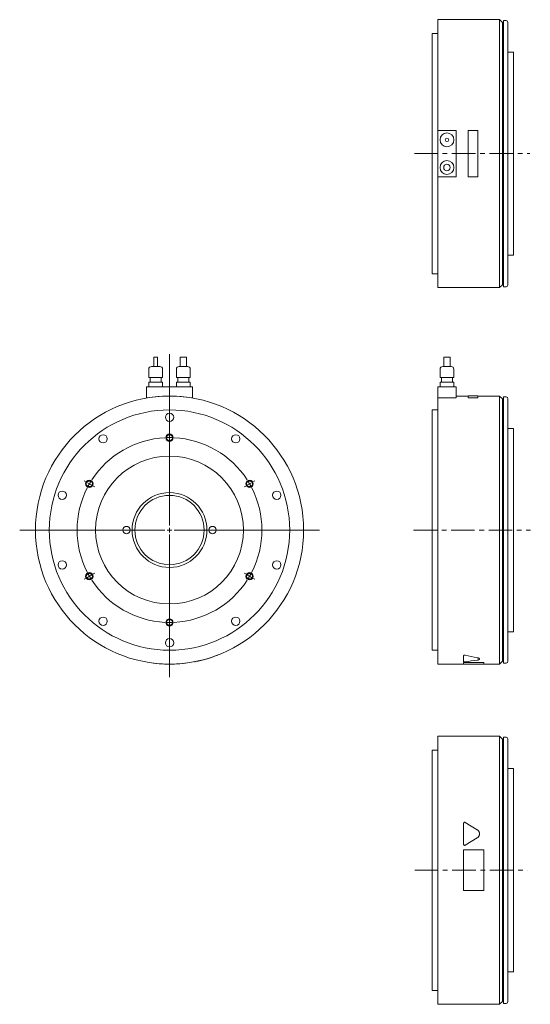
# Model space of a CAD drawing. Header units: millimetres. Extents: x 148 to 1466, y 65 to 1133.
# Tile 1 of 2: x 148 to 700, y 65 to 1130. Entities that reach past the tile are written whole.
import ezdxf

# ---------------------------------------------------------------- set-up
doc = ezdxf.new("R2010")
doc.units = ezdxf.units.MM
doc.header["$LTSCALE"] = 2
doc.linetypes.add('CENTERX2', pattern=[20.32, 12.7, -2.54, 2.54, -2.54])

# ---------------------------------------------------------------- blocks, each defined once
blk = doc.blocks.new('SW_CENTERMARKSYMBOL_1')
at = {"color": 6, "linetype": 'Continuous', "lineweight": 0}
for p, q in [((0, 5), (0, 190.2)), ((0, 105), (0, 106.5)), ((0, 100), (0, 102.5)), ((0, 100), (0, 97.5)), ((0, 95), (0, 93.5)), ((-90.9, 52.5), (-92.2, 53.2)), ((-86.6, 50), (-88.8, 51.2)), ((-86.6, 50), (-84.4, 48.8)), ((-82.3, 47.5), (-81, 46.7)), ((82.3, 47.5), (81, 46.7)), ((86.6, 50), (84.4, 48.8)), ((86.6, 50), (88.8, 51.2)), ((90.9, 52.5), (92.2, 53.2)), ((-5, 0), (-162, 0)), ((0, 0), (-2.5, 0)), ((0, 0), (0, 2.5)), ((0, 0), (0, -2.5)), ((0, 0), (2.5, 0)), ((5, 0), (162.2, 0)), ((0, -5), (0, -159.3)), ((-90.9, -52.5), (-92.2, -53.2)), ((-86.6, -50), (-88.8, -51.2)), ((-86.6, -50), (-84.4, -48.8)), ((-82.3, -47.5), (-81, -46.7)), ((82.3, -47.5), (81, -46.7)), ((86.6, -50), (84.4, -48.8)), ((86.6, -50), (88.8, -51.2)), ((90.9, -52.5), (92.2, -53.2)), ((0, -95), (0, -93.5)), ((0, -100), (0, -97.5)), ((0, -100), (0, -102.5)), ((0, -105), (0, -106.5))]:
    blk.add_line(p, q, dxfattribs=at)
for start, end in [(92.8648, 147.1352), (90, 91.4324), (88.5676, 90), (32.8648, 87.1352), (152.8648, 207.1352), (150, 151.4324), (148.5676, 150), (30, 31.4324), (28.5676, 30), (332.8648, 27.1352), (208.5676, 210), (210, 211.4324), (328.5676, 330), (330, 331.4324), (212.8648, 267.1352), (272.8648, 327.1352), (268.5676, 270), (270, 271.4324)]:
    blk.add_arc((0, 0), 100, start, end, dxfattribs=at)

msp = doc.modelspace()

# ---------------------------------------------------------------- linework, layer by layer
at = {"color": 7, "linetype": 'Continuous', "lineweight": 15}
for p, q in [((667.1, 1130.4), (600.1, 1130.4)), ((600.1, 1010.4), (600.1, 1130.4)), ((670.1, 1127.4), (667.1, 1130.4)), ((667.1, 840.4), (667.1, 1130.4)), ((671.1, 1127.4), (670.1, 1127.4)), ((670.1, 843.4), (670.1, 1127.4)), ((674.1, 1129.4), (671.1, 1129.4)), ((671.1, 841.4), (671.1, 1129.4)), ((676.1, 1127.4), (676.1, 843.4)), ((600.1, 1115.4), (594.1, 1115.4)), ((594.1, 855.4), (594.1, 1115.4)), ((682.1, 1095.4), (676.1, 1095.4)), ((682.1, 875.4), (682.1, 1095.4)), ((600.1, 1010.4), (600.1, 960.4)), ((620.1, 1010.4), (600.1, 1010.4)), ((620.1, 960.4), (620.1, 1010.4)), ((633.1, 1010.4), (633.1, 960.3)), ((643.6, 1010.4), (633.1, 1010.4)), ((643.6, 960.3), (643.6, 1010.4)), ((600.1, 960.4), (620.1, 960.4)), ((600.1, 840.4), (600.1, 960.4)), ((633.1, 960.3), (643.6, 960.3)), ((676.1, 875.4), (682.1, 875.4)), ((594.1, 855.4), (600.1, 855.4)), ((667.1, 840.4), (670.1, 843.4)), ((670.1, 843.4), (671.1, 843.4)), ((600.1, 840.4), (667.1, 840.4)), ((671.1, 841.4), (674.1, 841.4)), ((293, 765.1), (293, 755.1)), ((293, 765.1), (296.9, 765.1)), ((296.9, 755.1), (296.9, 765.1)), ((321.5, 765.1), (321.5, 755.1)), ((321.5, 765.1), (328.5, 765.1)), ((328.5, 755.1), (328.5, 765.1)), ((606.6, 765.1), (606.6, 755.1)), ((606.6, 765.1), (613.6, 765.1)), ((613.6, 755.1), (613.6, 765.1)), ((287.5, 752.1), (287.5, 743.1)), ((290.5, 755.1), (299.5, 755.1)), ((302.5, 743.1), (302.5, 752.1)), ((317.5, 752.1), (317.5, 743.1)), ((320.5, 755.1), (329.5, 755.1)), ((332.5, 743.1), (332.5, 752.1)), ((602.6, 752.1), (602.6, 743.1)), ((605.6, 755.1), (614.6, 755.1)), ((617.6, 743.1), (617.6, 752.1)), ((287.5, 743.1), (302.5, 743.1)), ((287.5, 738.1), (287.5, 733.1)), ((287.5, 738.1), (302.5, 738.1)), ((289, 743.1), (289, 738.1)), ((301, 738.1), (301, 743.1)), ((302.5, 733.1), (302.5, 738.1)), ((317.5, 743.1), (332.5, 743.1)), ((317.5, 738.1), (317.5, 733.1)), ((317.5, 738.1), (332.5, 738.1)), ((319, 743.1), (319, 738.1)), ((331, 738.1), (331, 743.1)), ((332.5, 733.1), (332.5, 738.1)), ((602.6, 743.1), (617.6, 743.1)), ((602.6, 738.1), (602.6, 733.1)), ((602.6, 738.1), (617.6, 738.1)), ((604.1, 743.1), (604.1, 738.1)), ((616.1, 738.1), (616.1, 743.1)), ((617.6, 733.1), (617.6, 738.1)), ((285, 733.1), (285, 721.1)), ((285, 733.1), (335, 733.1)), ((335, 733.1), (335, 721.1)), ((600.1, 733.1), (620.1, 733.1)), ((600.1, 733.1), (600.1, 721.1)), ((620.1, 733.1), (620.1, 721)), ((285, 721), (284.9, 721.1)), ((285, 721.1), (285, 721)), ((335, 721), (335, 721.1)), ((335, 721), (335, 721.1)), ((600.1, 578.1), (600.1, 721.1)), ((601.1, 721.1), (600.1, 721.1)), ((601.1, 721), (601.1, 721.1)), ((620.1, 721), (601.1, 721)), ((633.1, 723.1), (620.1, 723.1)), ((643.6, 723.2), (633.1, 723.2)), ((633.1, 723.2), (633.1, 721.1)), ((633.1, 721.1), (643.6, 721.1)), ((633.1, 721), (633.1, 721.1)), ((633.1, 721), (643.6, 721)), ((643.6, 721.1), (643.6, 723.2)), ((667.1, 723.1), (643.6, 723.1)), ((643.6, 721), (643.6, 721.1)), ((670.1, 720.1), (667.1, 723.1)), ((667.1, 578.1), (667.1, 723.1)), ((671.1, 720.1), (670.1, 720.1)), ((670.1, 578.1), (670.1, 720.1)), ((674.1, 722.1), (671.1, 722.1)), ((671.1, 578.1), (671.1, 722.1)), ((676.1, 720.1), (676.1, 436.1)), ((600.1, 708.1), (594.1, 708.1)), ((594.1, 578.1), (594.1, 708.1)), ((682.1, 688.1), (676.1, 688.1)), ((682.1, 578.1), (682.1, 688.1)), ((594.1, 448.1), (594.1, 578.1)), ((600.1, 433.1), (600.1, 578.1)), ((667.1, 433.1), (667.1, 578.1)), ((670.1, 436.1), (670.1, 578.1)), ((671.1, 434.1), (671.1, 578.1)), ((682.1, 468.1), (682.1, 578.1)), ((676.1, 468.1), (682.1, 468.1)), ((594.1, 448.1), (600.1, 448.1)), ((628.1, 442.3), (628.1, 442.2)), ((628.1, 435.8), (628.1, 442.2)), ((288, 434.8), (287.9, 434.7)), ((332, 434.8), (332, 434.7)), ((600.1, 433.1), (628.1, 433.1)), ((628.1, 434.8), (650.1, 434.8)), ((628.1, 434.8), (628.1, 434.7)), ((628.1, 434.7), (650.1, 434.7)), ((628.1, 433), (628.1, 434.7)), ((628.1, 433), (650.1, 433)), ((650.1, 434.8), (650.1, 434.7)), ((650.1, 434.7), (650.1, 433)), ((650.1, 433.1), (667.1, 433.1)), ((667.1, 433.1), (670.1, 436.1)), ((670.1, 436.1), (671.1, 436.1)), ((671.1, 434.1), (674.1, 434.1)), ((667.1, 354.9), (600.1, 354.9)), ((600.1, 64.9), (600.1, 354.9)), ((670.1, 351.9), (667.1, 354.9)), ((667.1, 64.9), (667.1, 354.9)), ((671.1, 351.9), (670.1, 351.9)), ((670.1, 67.9), (670.1, 351.9)), ((674.1, 353.9), (671.1, 353.9)), ((671.1, 65.9), (671.1, 353.9)), ((676.1, 351.9), (676.1, 67.9)), ((600.1, 339.9), (594.1, 339.9)), ((594.1, 79.9), (594.1, 339.9)), ((682.1, 319.9), (676.1, 319.9)), ((682.1, 99.9), (682.1, 319.9)), ((628.1, 238.1), (628.1, 260.7)), ((629.9, 261.7), (642.9, 253.8)), ((642.9, 245.1), (629.9, 237.1)), ((628.1, 238.1), (628.1, 238.1)), ((642.9, 245), (629.9, 237.1)), ((628.1, 231.9), (650.1, 231.9)), ((628.1, 187.9), (628.1, 231.9)), ((650.1, 231.9), (650.1, 187.9)), ((650.1, 187.9), (628.1, 187.9)), ((676.1, 99.9), (682.1, 99.9)), ((594.1, 79.9), (600.1, 79.9)), ((600.1, 64.9), (667.1, 64.9)), ((667.1, 64.9), (670.1, 67.9)), ((670.1, 67.9), (671.1, 67.9)), ((671.1, 65.9), (674.1, 65.9))]:
    msp.add_line(p, q, dxfattribs=at)
at = {"color": 6, "linetype": 'CENTERX2', "lineweight": 0}
for p, q in [((574.9, 985.4), (699.6, 985.4)), ((574, 578.1), (700.3, 578.1)), ((575.2, 209.9), (697.3, 209.9))]:
    msp.add_line(p, q, dxfattribs=at)
at = {"color": 7, "linetype": 'Continuous', "lineweight": 15}
for centre, radius in [((610.1, 1000.4), 7.5), ((610.1, 1000.4), 1.92), ((610.1, 970.4), 7.5), ((610.1, 970.4), 3.5), ((310, 578.1), 145), ((310, 578.1), 130), ((310, 700.1), 4.5), ((238.2, 676.8), 4.5), ((381.7, 676.8), 4.5), ((310, 578.1), 80), ((193.9, 615.8), 4.5), ((310, 578.1), 40.5), ((426, 615.8), 4.5), ((310, 578.1), 37.5), ((263.5, 578.1), 4), ((356.5, 578.1), 4), ((193.9, 540.4), 4.5), ((426, 540.4), 4.5), ((238.2, 479.4), 4.5), ((381.7, 479.4), 4.5), ((310, 456.1), 4.5)]:
    msp.add_circle(centre, radius, dxfattribs=at)
at = {"color": 6, "linetype": 'Continuous', "lineweight": 15}
for centre in [(310, 678.1), (223.3, 628.1), (396.6, 628.1), (223.3, 528.1), (396.6, 528.1), (310, 478.1)]:
    msp.add_circle(centre, 4, dxfattribs=at)
for centre in [(310, 678.1), (223.3, 628.1), (396.6, 628.1), (223.3, 528.1), (396.6, 528.1), (310, 478.1)]:
    msp.add_circle(centre, 3.33)
at = {"color": 7, "linetype": 'Continuous', "lineweight": 15}
for centre, radius, start, end in [((674.1, 1127.4), 2, 0, 90), ((674.1, 843.4), 2, 270, 0), ((290.5, 752.1), 3, 90, 180), ((299.5, 752.1), 3, 0, 90), ((320.5, 752.1), 3, 90, 180), ((329.5, 752.1), 3, 0, 90), ((605.6, 752.1), 3, 90, 180), ((614.6, 752.1), 3, 0, 90), ((310, 578.1), 145.1, 80.0787, 99.9213), ((674.1, 720.1), 2, 0, 90), ((310, 578.1), 145.1, 281.2145, 290.5084), ((310, 578.1), 145.1, 261.2731, 278.7269), ((674.1, 436.1), 2, 270, 0), ((674.1, 351.9), 2, 0, 90), ((674.1, 67.9), 2, 270, 0)]:
    msp.add_arc(centre, radius, start, end, dxfattribs=at)
for centre, ratio, start_param, end_param in [((714, 578.1), 0.616389, 4.346917, 4.405226), ((714, 578.1), 0.616814, 4.346917, 4.405226), ((585.8, 578.1), 0.616814, 4.900942, 4.957302)]:
    msp.add_ellipse(centre, major_axis=(235.2, 0), ratio=ratio, start_param=start_param, end_param=end_param, dxfattribs=at)
for points, knots in [([(360.8, 442.2), (360.9, 442.3), (361.1, 442.3), (361.4, 442.5), (361.6, 442.5), (361.8, 442.6), (361.9, 442.7), (362, 442.7), (362, 442.7)], [0, 0, 0, 0, 0.181945, 0.364309, 0.546443, 0.727889, 0.909826, 1, 1, 1, 1]), ([(629.9, 442.7), (629.9, 442.7), (629.8, 442.7), (629.7, 442.7), (629.6, 442.8), (629.5, 442.8), (629.3, 442.8), (629, 442.8), (628.7, 442.7), (628.4, 442.6), (628.3, 442.6), (628.2, 442.5), (628.1, 442.4), (628.1, 442.4), (628.1, 442.3), (628.1, 442.3)], [0, 0, 0, 0, 0.042071, 0.083832, 0.125656, 0.18837, 0.250873, 0.375829, 0.500591, 0.624994, 0.749847, 0.812275, 0.875078, 0.937462, 1, 1, 1, 1]), ([(628.1, 442.2), (628.1, 442.3), (628.1, 442.3), (628.2, 442.4), (628.2, 442.4), (628.2, 442.4), (628.2, 442.4), (628.3, 442.5), (628.3, 442.5), (628.4, 442.5), (628.4, 442.5), (628.5, 442.6), (628.5, 442.6), (628.6, 442.6), (628.7, 442.6), (628.7, 442.6), (628.8, 442.6), (628.9, 442.7), (628.9, 442.7), (629.1, 442.7), (629.2, 442.7), (629.5, 442.7), (629.8, 442.7), (629.9, 442.6)], [0, 0, 0, 0, 0.125, 0.125, 0.1875, 0.1875, 0.25, 0.25, 0.3125, 0.3125, 0.375, 0.375, 0.4375, 0.4375, 0.5, 0.5, 0.5625, 0.5625, 0.625, 0.625, 0.75, 0.75, 1, 1, 1, 1]), ([(642.9, 439.9), (643.2, 439.8), (643.9, 439.7), (644.7, 439.3), (645.2, 439), (645.4, 438.7), (645.3, 438.6), (645.3, 438.6)], [0, 0, 0, 0, 0.248873, 0.498443, 0.748052, 0.996973, 1, 1, 1, 1]), ([(642.9, 439.8), (643.1, 439.8), (643.2, 439.7), (643.5, 439.7), (643.6, 439.7), (643.7, 439.6), (643.8, 439.6), (644, 439.5), (644.2, 439.5), (644.4, 439.4), (644.4, 439.4), (644.6, 439.3), (644.6, 439.3), (644.8, 439.2), (644.9, 439.1), (645, 439), (645, 439), (645.1, 439), (645.1, 438.9), (645.3, 438.8), (645.3, 438.6), (645.3, 438.5), (645.3, 438.4), (645.3, 438.3), (645.2, 438.3), (645.2, 438.2), (645.2, 438.2), (645.1, 438.1), (645, 438.1), (644.9, 438), (644.9, 437.9), (644.8, 437.9), (644.7, 437.9), (644.6, 437.8), (644.5, 437.7), (644.3, 437.7), (644.2, 437.7), (644.1, 437.6), (644, 437.6), (643.6, 437.5), (643.3, 437.4), (642.9, 437.4)], [0, 0, 0, 0, 0.0625, 0.0625, 0.09375, 0.09375, 0.125, 0.125, 0.1875, 0.1875, 0.21875, 0.21875, 0.25, 0.25, 0.3125, 0.3125, 0.34375, 0.34375, 0.375, 0.375, 0.5, 0.5, 0.5625, 0.5625, 0.59375, 0.59375, 0.625, 0.625, 0.6875, 0.6875, 0.71875, 0.71875, 0.75, 0.75, 0.8125, 0.8125, 0.84375, 0.84375, 0.875, 0.875, 1, 1, 1, 1]), ([(337, 435.6), (337, 435.6), (337, 435.6), (337.1, 435.6), (337.3, 435.6), (337.6, 435.7), (337.9, 435.7), (338.1, 435.8), (338.2, 435.8)], [0, 0, 0, 0, 0.082407, 0.265844, 0.449051, 0.632232, 0.815769, 1, 1, 1, 1]), ([(629.9, 435.6), (629.8, 435.6), (629.5, 435.6), (629.2, 435.6), (629.1, 435.6), (628.9, 435.6), (628.8, 435.6), (628.5, 435.6), (628.4, 435.6), (628.2, 435.7), (628.1, 435.8), (628.1, 435.8)], [0, 0, 0, 0, 0.25, 0.25, 0.375, 0.375, 0.5, 0.5, 0.75, 0.75, 1, 1, 1, 1]), ([(628.1, 260.7), (628.1, 260.8), (628.1, 260.9), (628.2, 261.1), (628.2, 261.1), (628.2, 261.2), (628.2, 261.3), (628.3, 261.4), (628.3, 261.4), (628.4, 261.5), (628.4, 261.5), (628.5, 261.6), (628.5, 261.6), (628.6, 261.7), (628.7, 261.7), (628.7, 261.8), (628.8, 261.8), (628.9, 261.8), (628.9, 261.9), (629.1, 261.9), (629.2, 261.9), (629.5, 261.9), (629.8, 261.9), (629.9, 261.7)], [0, 0, 0, 0, 0.125, 0.125, 0.1875, 0.1875, 0.25, 0.25, 0.3125, 0.3125, 0.375, 0.375, 0.4375, 0.4375, 0.5, 0.5, 0.5625, 0.5625, 0.625, 0.625, 0.75, 0.75, 1, 1, 1, 1]), ([(642.9, 253.8), (643.1, 253.6), (643.2, 253.5), (643.5, 253.3), (643.6, 253.2), (643.7, 253.1), (643.8, 253), (644, 252.8), (644.2, 252.6), (644.4, 252.4), (644.4, 252.3), (644.6, 252.1), (644.6, 252), (644.8, 251.7), (644.9, 251.5), (645, 251.2), (645, 251.1), (645.1, 250.9), (645.1, 250.8), (645.3, 250.3), (645.3, 249.9), (645.3, 249.2), (645.3, 249), (645.3, 248.7), (645.2, 248.6), (645.2, 248.4), (645.2, 248.3), (645.1, 247.9), (645, 247.7), (644.9, 247.4), (644.9, 247.3), (644.8, 247.1), (644.7, 247), (644.6, 246.8), (644.5, 246.6), (644.3, 246.3), (644.2, 246.2), (644.1, 246.1), (644, 246), (643.6, 245.6), (643.3, 245.3), (642.9, 245.1)], [0, 0, 0, 0, 0.0625, 0.0625, 0.09375, 0.09375, 0.125, 0.125, 0.1875, 0.1875, 0.21875, 0.21875, 0.25, 0.25, 0.3125, 0.3125, 0.34375, 0.34375, 0.375, 0.375, 0.5, 0.5, 0.5625, 0.5625, 0.59375, 0.59375, 0.625, 0.625, 0.6875, 0.6875, 0.71875, 0.71875, 0.75, 0.75, 0.8125, 0.8125, 0.84375, 0.84375, 0.875, 0.875, 1, 1, 1, 1]), ([(642.9, 245), (642.9, 245.1), (643.1, 245.2), (643.2, 245.3), (643.4, 245.4), (643.6, 245.6), (643.8, 245.7), (644, 246), (644.3, 246.4), (644.7, 246.9), (645, 247.5), (645.1, 248.1), (645.2, 248.5), (645.3, 249), (645.3, 249.3), (645.3, 249.4)], [0, 0, 0, 0, 0.041707, 0.083306, 0.124877, 0.166498, 0.20825, 0.25021, 0.374919, 0.500179, 0.625024, 0.750361, 0.833529, 0.916558, 1, 1, 1, 1]), ([(628.1, 238.1), (628.1, 238), (628.1, 238), (628.1, 237.9), (628.2, 237.8), (628.2, 237.6), (628.3, 237.4), (628.5, 237.2), (628.7, 237), (629, 236.9), (629.3, 236.9), (629.5, 236.9), (629.6, 236.9), (629.8, 237), (629.9, 237), (629.9, 237.1)], [0, 0, 0, 0, 0.041939, 0.0837, 0.125597, 0.188248, 0.250796, 0.375531, 0.500141, 0.625013, 0.749934, 0.812364, 0.875049, 0.937452, 1, 1, 1, 1]), ([(629.9, 237.1), (629.8, 237), (629.5, 236.9), (629.2, 236.9), (629.1, 236.9), (628.9, 237), (628.8, 237), (628.5, 237.2), (628.4, 237.3), (628.2, 237.7), (628.1, 237.9), (628.1, 238.1)], [0, 0, 0, 0, 0.25, 0.25, 0.375, 0.375, 0.5, 0.5, 0.75, 0.75, 1, 1, 1, 1])]:
    msp.add_open_spline(points, degree=3, knots=knots, dxfattribs=at)

# ---------------------------------------------------------------- block references
at = {"color": 7, "linetype": 'Continuous', "lineweight": 0}
msp.add_blockref('SW_CENTERMARKSYMBOL_1', (310, 578.1), dxfattribs=at)

doc.saveas('drawing.dxf')
